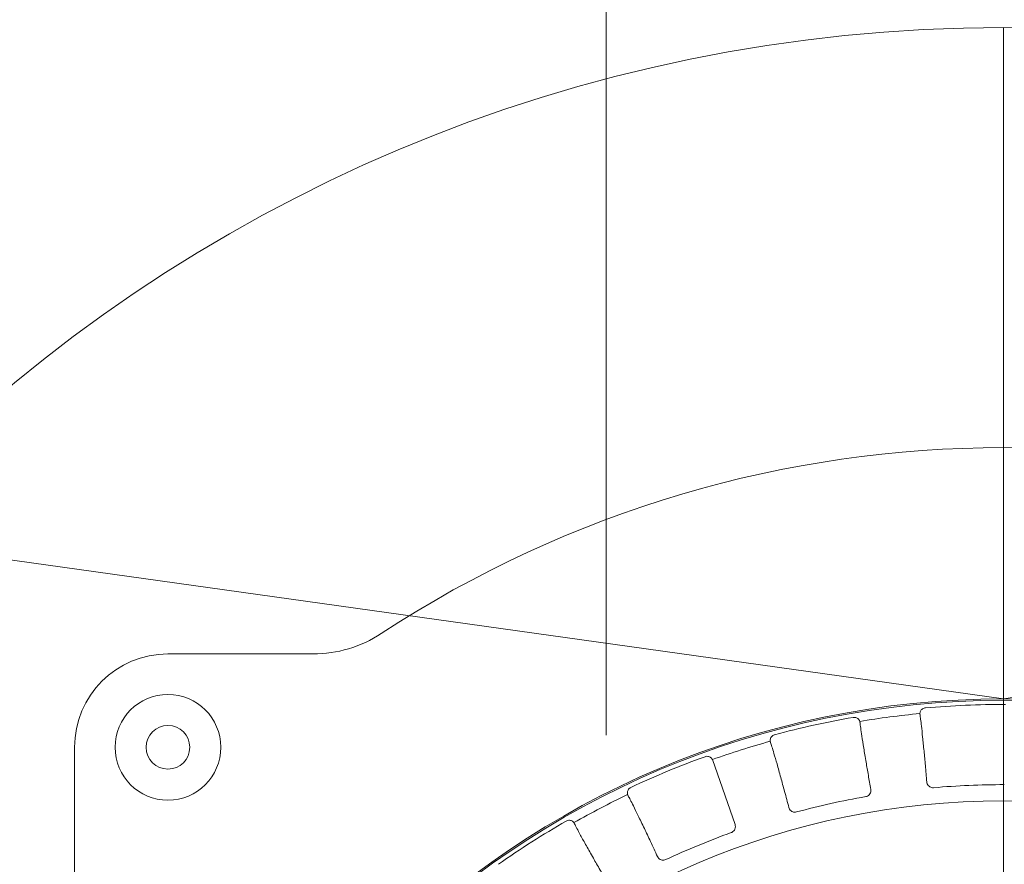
# Model space of a CAD drawing. Header units: centimetres. Extents: x -9388 to 91680, y -1419244 to 50347.
# Tile 159 of 183: x 44980 to 45138, y -689384 to -689248. Entities that reach past the tile are written whole.
import ezdxf
from ezdxf.enums import TextEntityAlignment as Align

# ---------------------------------------------------------------- set-up
doc = ezdxf.new("R2010")
doc.units = ezdxf.units.CM
doc.linetypes.add('Kropki i Kreski', pattern=[360, 180, -90, 0, -90])
for name, color, linetype, lineweight in [('! wpusty dachowe_Nr_pióra__1', 7, 'Continuous', 13), ('Budowlane - Obrobki Blacharskie_Nr_pióra__1', 7, 'Continuous', 13), ('Osie_Nr_pióra__1', 7, 'Continuous', 13), ('Osie_Nr_pióra__4', 7, 'Continuous', 13), ('Q_opis', 3, 'Continuous', 13), ('Q_podkład', 8, 'Continuous', 9)]:
    doc.layers.add(name, color=color, linetype=linetype, lineweight=lineweight)
doc.layers.add('Osie', color=7, linetype='Continuous')
doc.layers.add('Q_kd_wpusty', color=7, linetype='Continuous', lineweight=15, true_color=0x009901)
doc.styles.add('Arial Narrow_____', font='ARIALN.TTF', dxfattribs={"width": 0.8})
doc.styles.add('GENERATED_STYLE_3', font='calibri.ttf')

# ---------------------------------------------------------------- blocks, each defined once
blk = doc.blocks.new('Standardowy znacznik siatki_7')
at = {"layer": 'Osie_Nr_pióra__4', "linetype": 'Kropki i Kreski'}
blk.add_line((1000, 0), (12138.23, 0), dxfattribs=at)
at = {"layer": 'Osie_Nr_pióra__1', "style": 'GENERATED_STYLE_3'}
for tag, p in [('AC_MarkerText_1_0', (-125, 5.72)), ('AC_MarkerText_1_1', (13263.23, 5.72))]:
    blk.add_attdef(tag, text='', height=100, rotation=270, dxfattribs=at).set_placement(p, align=Align.MIDDLE_CENTER)
blk = doc.blocks.new('PAB.02_RZUT DACHU')
at = {"layer": '! wpusty dachowe_Nr_pióra__1', "color": 8, "linetype": 'Continuous'}
for start, end in [(90, 270), (270, 90)]:
    blk.add_arc((45137.87, -709499.06), 142.08, start, end, dxfattribs=at)
at = {"layer": 'Budowlane - Obrobki Blacharskie_Nr_pióra__1', "color": 8, "linetype": 'Continuous'}
for q in [(41974, -708914.22), (48064.05, -708924.04)]:
    blk.add_line((45137.87, -709356.99), q, dxfattribs=at)
at = {"layer": 'Osie', "color": 8, "linetype": 'Continuous', "zscale": 1000, "rotation": 89.9999999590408}
blk.add_blockref('Standardowy znacznik siatki_7', (45074, -712523.39), dxfattribs=at)
blk = doc.blocks.new('A$C674D9795')
at = {"layer": 'Q_kd_wpusty', "linetype": 'Continuous', "ltscale": 0.5}
blk.add_line((0, 0.5), (0, 25), dxfattribs=at)
blk.add_line((0, 0.5), (0, 25), dxfattribs=at)
at = {"layer": 'Q_kd_wpusty', "linetype": 'Continuous'}
for p, q in [((-11.103, 14.935), (-13.435, 14.935)), ((-11.103, 14.935), (-13.435, 14.935)), ((-14.935, 13.435), (-14.935, 11.103)), ((-14.935, 13.435), (-14.935, 11.103))]:
    blk.add_line(p, q, dxfattribs=at)
at = {"layer": 'Q_kd_wpusty'}
blk.add_line((-4.317, 12.194), (-4.68, 13.239), dxfattribs=at)
blk.add_line((-4.317, 12.194), (-4.68, 13.239), dxfattribs=at)
at = {"layer": 'Q_kd_wpusty', "linetype": 'Continuous'}
for centre, radius in [((0, 0), 25), ((0, 0), 25), ((-13.435, 13.435), 0.85), ((-13.435, 13.435), 0.85), ((0, 0), 14.191), ((0, 0), 14.191), ((-13.435, 13.435), 0.35), ((-13.435, 13.435), 0.35), ((0, 0), 12.574), ((0, 0), 12.574)]:
    blk.add_circle(centre, radius, dxfattribs=at)
for centre, radius, start, end in [((0, 0), 18.25, 56.7512, 123.2488), ((0, 0), 18.25, 56.7512, 123.2488), ((-11.103, 16.935), 2, 270, 303.2484), ((-11.103, 16.935), 2, 270, 303.2484), ((-13.435, 13.435), 1.5, 90, 180), ((-13.435, 13.435), 1.5, 90, 180), ((0, 0), 14.124, 89.8629, 95.1018), ((0, 0), 14.124, 89.8629, 95.1018), ((0, 0), 14.042, 95.494, 99.4707), ((0, 0), 14.042, 95.494, 99.4707), ((0, 0), 14.042, 95.4941, 99.4706), ((0, 0), 14.042, 95.4941, 99.4706), ((0, 0), 14.124, 99.8629, 105.1018), ((0, 0), 14.124, 99.8629, 105.1018), ((0, 0), 14.042, 105.494, 109.4707), ((0, 0), 14.042, 105.494, 109.4707), ((0, 0), 14.042, 105.4941, 109.4706), ((0, 0), 14.042, 105.4941, 109.4706), ((0, 0), 14.124, 109.8629, 115.1018), ((0, 0), 14.124, 109.8629, 115.1018), ((0, 0), 12.835, 89.9408, 95.0239), ((0, 0), 12.835, 89.9408, 95.0239), ((0, 0), 14.042, 115.494, 119.4707), ((0, 0), 14.042, 115.494, 119.4707), ((0, 0), 14.042, 115.4941, 119.4706), ((0, 0), 14.042, 115.4941, 119.4706), ((0, 0), 12.835, 99.9408, 105.0239), ((0, 0), 12.835, 99.9408, 105.0239), ((0, 0), 14.124, 119.8629, 125.1018), ((0, 0), 14.124, 119.8629, 125.1018), ((0, 0), 12.835, 109.9408, 115.0239), ((0, 0), 12.835, 109.9408, 115.0239)]:
    blk.add_arc(centre, radius, start, end, dxfattribs=at)
for points, knots in [([(-1.344, 13.978), (-1.344, 13.982), (-1.344, 13.989), (-1.337, 14.012), (-1.323, 14.035), (-1.302, 14.054), (-1.278, 14.065), (-1.262, 14.067), (-1.256, 14.068)], [0, 0, 0, 0, 0.258467, 0.44479, 0.600487, 0.756654, 0.902488, 1, 1, 1, 1]), ([(-1.344, 13.978), (-1.344, 13.982), (-1.344, 13.989), (-1.337, 14.012), (-1.323, 14.035), (-1.302, 14.054), (-1.278, 14.065), (-1.262, 14.067), (-1.256, 14.068)], [0, 0, 0, 0, 0.258467, 0.44479, 0.600487, 0.756654, 0.902488, 1, 1, 1, 1]), ([(-1.344, 13.977), (-1.344, 13.977), (-1.344, 13.977), (-1.344, 13.978), (-1.344, 13.978), (-1.344, 13.977), (-1.344, 13.977)], [0, 0, 0, 0, 1, 1, 1, 1.000004, 1.000004, 1.000004, 1.000004]), ([(-1.344, 13.977), (-1.344, 13.977), (-1.344, 13.977), (-1.344, 13.978), (-1.344, 13.978), (-1.344, 13.977), (-1.344, 13.977)], [0, 0, 0, 0, 1, 1, 1, 1.000004, 1.000004, 1.000004, 1.000004]), ([(-1.342, 13.957), (-1.339, 13.936), (-1.333, 13.892), (-1.319, 13.773), (-1.301, 13.605), (-1.279, 13.389), (-1.257, 13.144), (-1.241, 12.966), (-1.233, 12.876)], [0, 0, 0, 0, 0.149732, 0.302395, 0.483165, 0.669178, 0.832668, 1, 1, 1, 1]), ([(-1.342, 13.957), (-1.339, 13.936), (-1.333, 13.892), (-1.319, 13.773), (-1.301, 13.605), (-1.279, 13.389), (-1.257, 13.144), (-1.241, 12.966), (-1.233, 12.876)], [0, 0, 0, 0, 0.149732, 0.302395, 0.483165, 0.669178, 0.832668, 1, 1, 1, 1]), ([(-2.419, 13.916), (-2.41, 13.916), (-2.39, 13.918), (-2.362, 13.91), (-2.34, 13.896), (-2.324, 13.879), (-2.314, 13.862), (-2.311, 13.854), (-2.311, 13.851), (-2.311, 13.851)], [0, 0, 0, 0, 0.149281, 0.298681, 0.445258, 0.59208, 0.755032, 0.952728, 1, 1, 1, 1]), ([(-2.419, 13.916), (-2.41, 13.916), (-2.39, 13.918), (-2.362, 13.91), (-2.34, 13.896), (-2.324, 13.879), (-2.314, 13.862), (-2.311, 13.854), (-2.311, 13.851), (-2.311, 13.851)], [0, 0, 0, 0, 0.149281, 0.298681, 0.445258, 0.59208, 0.755032, 0.952728, 1, 1, 1, 1]), ([(-2.311, 13.851), (-2.31, 13.851), (-2.31, 13.85), (-2.31, 13.85), (-2.31, 13.85), (-2.311, 13.851), (-2.311, 13.851)], [0, 0, 0, 0, 1, 1, 1, 1.000004, 1.000004, 1.000004, 1.000004]), ([(-2.311, 13.851), (-2.31, 13.851), (-2.31, 13.85), (-2.31, 13.85), (-2.31, 13.85), (-2.311, 13.851), (-2.311, 13.851)], [0, 0, 0, 0, 1, 1, 1, 1.000004, 1.000004, 1.000004, 1.000004]), ([(-2.134, 12.758), (-2.147, 12.835), (-2.174, 12.989), (-2.213, 13.215), (-2.249, 13.432), (-2.278, 13.615), (-2.298, 13.754), (-2.304, 13.805), (-2.307, 13.831)], [0, 0, 0, 0, 0.143659, 0.289899, 0.470653, 0.65665, 0.826176, 1, 1, 1, 1]), ([(-2.134, 12.758), (-2.147, 12.835), (-2.174, 12.989), (-2.213, 13.215), (-2.249, 13.432), (-2.278, 13.615), (-2.298, 13.754), (-2.304, 13.805), (-2.307, 13.831)], [0, 0, 0, 0, 0.143659, 0.289899, 0.470653, 0.65665, 0.826176, 1, 1, 1, 1]), ([(-3.751, 13.532), (-3.752, 13.536), (-3.753, 13.543), (-3.75, 13.567), (-3.74, 13.592), (-3.723, 13.614), (-3.701, 13.629), (-3.686, 13.635), (-3.68, 13.637)], [0, 0, 0, 0, 0.258469, 0.444791, 0.600485, 0.756655, 0.902489, 1, 1, 1, 1]), ([(-3.751, 13.532), (-3.752, 13.536), (-3.753, 13.543), (-3.75, 13.567), (-3.74, 13.592), (-3.723, 13.614), (-3.701, 13.629), (-3.686, 13.635), (-3.68, 13.637)], [0, 0, 0, 0, 0.258469, 0.444791, 0.600485, 0.756655, 0.902489, 1, 1, 1, 1]), ([(-3.751, 13.531), (-3.751, 13.532), (-3.751, 13.532), (-3.751, 13.532), (-3.751, 13.532), (-3.751, 13.531), (-3.751, 13.531)], [0, 0, 0, 0, 1, 1, 1, 1.000004, 1.000004, 1.000004, 1.000004]), ([(-3.751, 13.531), (-3.751, 13.532), (-3.751, 13.532), (-3.751, 13.532), (-3.751, 13.532), (-3.751, 13.531), (-3.751, 13.531)], [0, 0, 0, 0, 1, 1, 1, 1.000004, 1.000004, 1.000004, 1.000004]), ([(-3.746, 13.512), (-3.739, 13.492), (-3.725, 13.45), (-3.69, 13.335), (-3.643, 13.173), (-3.585, 12.963), (-3.52, 12.726), (-3.474, 12.554), (-3.45, 12.467)], [0, 0, 0, 0, 0.149732, 0.302395, 0.483165, 0.669178, 0.832668, 1, 1, 1, 1]), ([(-3.746, 13.512), (-3.739, 13.492), (-3.725, 13.45), (-3.69, 13.335), (-3.643, 13.173), (-3.585, 12.963), (-3.52, 12.726), (-3.474, 12.554), (-3.45, 12.467)], [0, 0, 0, 0, 0.149732, 0.302395, 0.483165, 0.669178, 0.832668, 1, 1, 1, 1]), ([(-4.799, 13.284), (-4.789, 13.287), (-4.77, 13.292), (-4.741, 13.288), (-4.717, 13.278), (-4.699, 13.264), (-4.686, 13.25), (-4.682, 13.242), (-4.681, 13.24), (-4.681, 13.239)], [0, 0, 0, 0, 0.149279, 0.298682, 0.445258, 0.59208, 0.755032, 0.952729, 1, 1, 1, 1]), ([(-4.799, 13.284), (-4.789, 13.287), (-4.77, 13.292), (-4.741, 13.288), (-4.717, 13.278), (-4.699, 13.264), (-4.686, 13.25), (-4.682, 13.242), (-4.681, 13.24), (-4.681, 13.239)], [0, 0, 0, 0, 0.149279, 0.298682, 0.445258, 0.59208, 0.755032, 0.952729, 1, 1, 1, 1]), ([(-1.124, 12.786), (-1.135, 12.786), (-1.156, 12.786), (-1.186, 12.798), (-1.211, 12.819), (-1.228, 12.846), (-1.231, 12.867), (-1.233, 12.876)], [0, 0, 0, 0, 0.193211, 0.386196, 0.585281, 0.798593, 1, 1, 1, 1]), ([(-1.124, 12.786), (-1.135, 12.786), (-1.156, 12.786), (-1.186, 12.798), (-1.211, 12.819), (-1.228, 12.846), (-1.231, 12.867), (-1.233, 12.876)], [0, 0, 0, 0, 0.193211, 0.386196, 0.585281, 0.798593, 1, 1, 1, 1]), ([(-6.044, 12.675), (-6.045, 12.679), (-6.048, 12.685), (-6.049, 12.71), (-6.044, 12.736), (-6.03, 12.761), (-6.012, 12.78), (-5.998, 12.787), (-5.992, 12.79)], [0, 0, 0, 0, 0.258468, 0.444789, 0.600483, 0.756654, 0.902486, 1, 1, 1, 1]), ([(-6.044, 12.675), (-6.045, 12.679), (-6.048, 12.685), (-6.049, 12.71), (-6.044, 12.736), (-6.03, 12.761), (-6.012, 12.78), (-5.998, 12.787), (-5.992, 12.79)], [0, 0, 0, 0, 0.258468, 0.444789, 0.600483, 0.756654, 0.902486, 1, 1, 1, 1]), ([(-6.044, 12.674), (-6.044, 12.675), (-6.044, 12.675), (-6.044, 12.675), (-6.044, 12.675), (-6.044, 12.674), (-6.044, 12.674)], [0, 0, 0, 0, 1, 1, 1, 1.000004, 1.000004, 1.000004, 1.000004]), ([(-6.044, 12.674), (-6.044, 12.675), (-6.044, 12.675), (-6.044, 12.675), (-6.044, 12.675), (-6.044, 12.674), (-6.044, 12.674)], [0, 0, 0, 0, 1, 1, 1, 1.000004, 1.000004, 1.000004, 1.000004]), ([(-2.134, 12.758), (-2.133, 12.746), (-2.131, 12.722), (-2.145, 12.687), (-2.17, 12.66), (-2.196, 12.647), (-2.211, 12.643), (-2.216, 12.642)], [0, 0, 0, 0, 0.240567, 0.481599, 0.708702, 0.916759, 1, 1, 1, 1]), ([(-2.134, 12.758), (-2.133, 12.746), (-2.131, 12.722), (-2.145, 12.687), (-2.17, 12.66), (-2.196, 12.647), (-2.211, 12.643), (-2.216, 12.642)], [0, 0, 0, 0, 0.240567, 0.481599, 0.708702, 0.916759, 1, 1, 1, 1]), ([(-6.035, 12.656), (-6.025, 12.637), (-6.004, 12.599), (-5.95, 12.492), (-5.876, 12.34), (-5.781, 12.144), (-5.676, 11.922), (-5.601, 11.76), (-5.563, 11.678)], [0, 0, 0, 0, 0.149732, 0.302395, 0.483165, 0.669178, 0.832668, 1, 1, 1, 1]), ([(-6.035, 12.656), (-6.025, 12.637), (-6.004, 12.599), (-5.95, 12.492), (-5.876, 12.34), (-5.781, 12.144), (-5.676, 11.922), (-5.601, 11.76), (-5.563, 11.678)], [0, 0, 0, 0, 0.149732, 0.302395, 0.483165, 0.669178, 0.832668, 1, 1, 1, 1]), ([(-3.327, 12.396), (-3.338, 12.394), (-3.359, 12.391), (-3.39, 12.398), (-3.418, 12.414), (-3.44, 12.438), (-3.447, 12.457), (-3.45, 12.467)], [0, 0, 0, 0, 0.19321, 0.386195, 0.585283, 0.798593, 1, 1, 1, 1]), ([(-3.327, 12.396), (-3.338, 12.394), (-3.359, 12.391), (-3.39, 12.398), (-3.418, 12.414), (-3.44, 12.438), (-3.447, 12.457), (-3.45, 12.467)], [0, 0, 0, 0, 0.19321, 0.386195, 0.585283, 0.798593, 1, 1, 1, 1]), ([(-7.033, 12.249), (-7.024, 12.253), (-7.006, 12.261), (-6.977, 12.263), (-6.951, 12.257), (-6.93, 12.247), (-6.916, 12.235), (-6.91, 12.228), (-6.909, 12.226), (-6.908, 12.225)], [0, 0, 0, 0, 0.149279, 0.298681, 0.445257, 0.59208, 0.755032, 0.952728, 1, 1, 1, 1]), ([(-7.033, 12.249), (-7.024, 12.253), (-7.006, 12.261), (-6.977, 12.263), (-6.951, 12.257), (-6.93, 12.247), (-6.916, 12.235), (-6.91, 12.228), (-6.909, 12.226), (-6.908, 12.225)], [0, 0, 0, 0, 0.149279, 0.298681, 0.445257, 0.59208, 0.755032, 0.952728, 1, 1, 1, 1]), ([(-6.908, 12.225), (-6.908, 12.225), (-6.908, 12.225), (-6.908, 12.225), (-6.908, 12.225), (-6.908, 12.225), (-6.908, 12.225)], [0, 0, 0, 0, 1, 1, 1, 1.000004, 1.000004, 1.000004, 1.000004]), ([(-6.908, 12.225), (-6.908, 12.225), (-6.908, 12.225), (-6.908, 12.225), (-6.908, 12.225), (-6.908, 12.225), (-6.908, 12.225)], [0, 0, 0, 0, 1, 1, 1, 1.000004, 1.000004, 1.000004, 1.000004]), ([(-6.369, 11.259), (-6.408, 11.328), (-6.489, 11.468), (-6.604, 11.669), (-6.712, 11.861), (-6.8, 12.02), (-6.865, 12.14), (-6.887, 12.185), (-6.898, 12.207)], [0, 0, 0, 0, 0.147689, 0.298189, 0.478942, 0.664937, 0.830472, 1, 1, 1, 1]), ([(-6.369, 11.259), (-6.408, 11.328), (-6.489, 11.468), (-6.604, 11.669), (-6.712, 11.861), (-6.8, 12.02), (-6.865, 12.14), (-6.887, 12.185), (-6.898, 12.207)], [0, 0, 0, 0, 0.147689, 0.298189, 0.478942, 0.664937, 0.830472, 1, 1, 1, 1]), ([(-4.317, 12.194), (-4.314, 12.182), (-4.308, 12.159), (-4.316, 12.122), (-4.335, 12.091), (-4.358, 12.073), (-4.373, 12.067), (-4.377, 12.065)], [0, 0, 0, 0, 0.240567, 0.481597, 0.708704, 0.916759, 1, 1, 1, 1]), ([(-4.317, 12.194), (-4.314, 12.182), (-4.308, 12.159), (-4.316, 12.122), (-4.335, 12.091), (-4.358, 12.073), (-4.373, 12.067), (-4.377, 12.065)], [0, 0, 0, 0, 0.240567, 0.481597, 0.708704, 0.916759, 1, 1, 1, 1]), ([(-5.429, 11.63), (-5.439, 11.626), (-5.459, 11.619), (-5.492, 11.621), (-5.522, 11.632), (-5.547, 11.652), (-5.558, 11.669), (-5.563, 11.678)], [0, 0, 0, 0, 0.193212, 0.386196, 0.585283, 0.798594, 1, 1, 1, 1]), ([(-5.429, 11.63), (-5.439, 11.626), (-5.459, 11.619), (-5.492, 11.621), (-5.522, 11.632), (-5.547, 11.652), (-5.558, 11.669), (-5.563, 11.678)], [0, 0, 0, 0, 0.193212, 0.386196, 0.585283, 0.798594, 1, 1, 1, 1])]:
    blk.add_open_spline(points, degree=3, knots=knots, dxfattribs=at)
for points in [[(-1.342, 13.957), (-1.344, 13.977)], [(-1.342, 13.957), (-1.344, 13.977)], [(-2.31, 13.85), (-2.307, 13.831)], [(-2.31, 13.85), (-2.307, 13.831)], [(-3.746, 13.512), (-3.751, 13.531)], [(-3.746, 13.512), (-3.751, 13.531)], [(-6.035, 12.656), (-6.044, 12.674)], [(-6.035, 12.656), (-6.044, 12.674)], [(-6.908, 12.225), (-6.898, 12.207)], [(-6.908, 12.225), (-6.898, 12.207)]]:
    blk.add_open_spline(points, degree=1, dxfattribs=at)

msp = doc.modelspace()

# ---------------------------------------------------------------- block references
at = {"xscale": 10, "yscale": 10, "zscale": 10}
msp.add_blockref('A$C674D9795', (45137.87, -689499.11), dxfattribs=at)
at = {"layer": 'Q_podkład'}
msp.add_blockref('PAB.02_RZUT DACHU', (0, 20000), dxfattribs=at)

# ---------------------------------------------------------------- texts
at = {"layer": 'Q_opis', "style": 'Arial Narrow_____', "width": 0.8}
msp.add_text('podgrzewany DN100', height=180, rotation=360, dxfattribs=at).set_placement((43154.37, -689026.61, -1699624.91), align=Align.TOP_LEFT)

doc.saveas('drawing.dxf')
